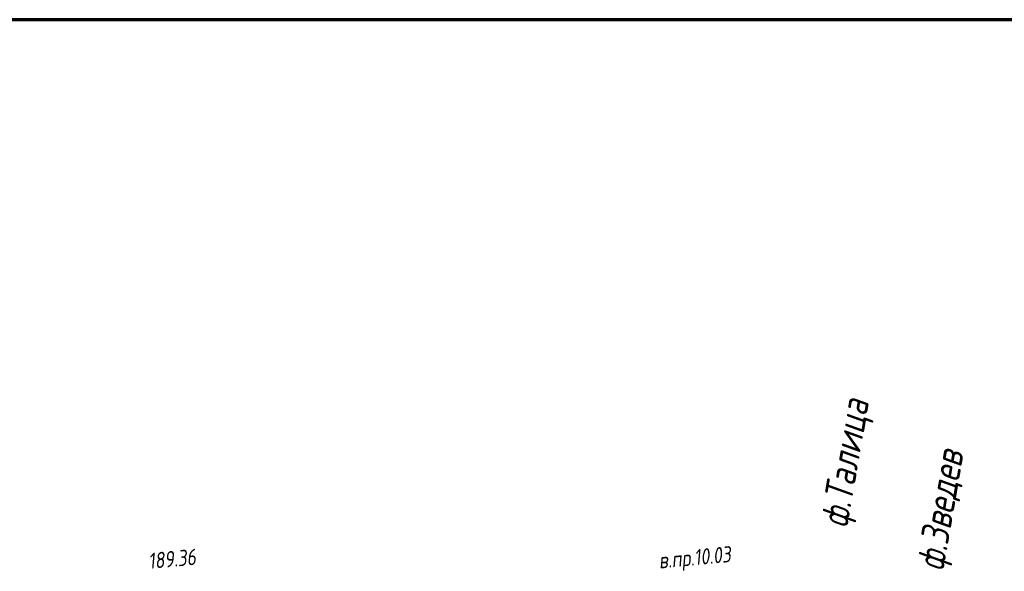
# Paper-space layout 'Лист3' of a CAD drawing. Header units: millimetres. Extents: x -693 to 411, y -3 to 286.
# Tile 13 of 20: x 87 to 210, y 218 to 286. Entities that reach past the tile are written whole.
import ezdxf

# ---------------------------------------------------------------- set-up
doc = ezdxf.new("R2010")
doc.units = ezdxf.units.MM
doc.linetypes.add('CONTI', pattern=[0])
for name, color, linetype in [('_Оформление', 7, 'Continuous'), ('NAD_MDEFAULT', 7, 'CONTI'), ('PI_OTDEFAULT', 172, 'CONTI'), ('PLN_O', 7, 'CONTI')]:
    doc.layers.add(name, color=color, linetype=linetype)
doc.styles.add('eskd', font='isocpeur.ttf', dxfattribs={"width": 1.2, "height": 2})

psp = doc.layouts.new('Лист3')

# ---------------------------------------------------------------- linework, layer by layer
at = {"layer": '_Оформление', "lineweight": 70, "ltscale": 200}
psp.add_lwpolyline([(409.41, 286.44), (-693.39, 286.44), (-693.39, 0.56), (409.41, 0.56)], close=True, dxfattribs=at)

# ---------------------------------------------------------------- texts
at = {"layer": 'NAD_MDEFAULT', "color": 7, "style": 'eskd', "oblique": 10, "width": 0.8}
psp.add_text('в.пр.10.03', height=2, rotation=5.2441, dxfattribs=at).set_placement((166.74, 218.01))
at = {"layer": 'PI_OTDEFAULT', "color": 172, "style": 'eskd', "oblique": 10, "width": 0.8}
psp.add_text('189.36', height=2, rotation=5.2441, dxfattribs=at).set_placement((103.06, 217.95))
at = {"layer": 'PLN_O', "style": 'eskd', "oblique": 10, "width": 0.8}
for s, p in [('ф.Талица', (190.17, 222.99)), ('ф.Зведев', (202.15, 217.61))]:
    psp.add_text(s, height=3.5, rotation=80.2441, dxfattribs=at).set_placement(p)

doc.saveas('drawing.dxf')
